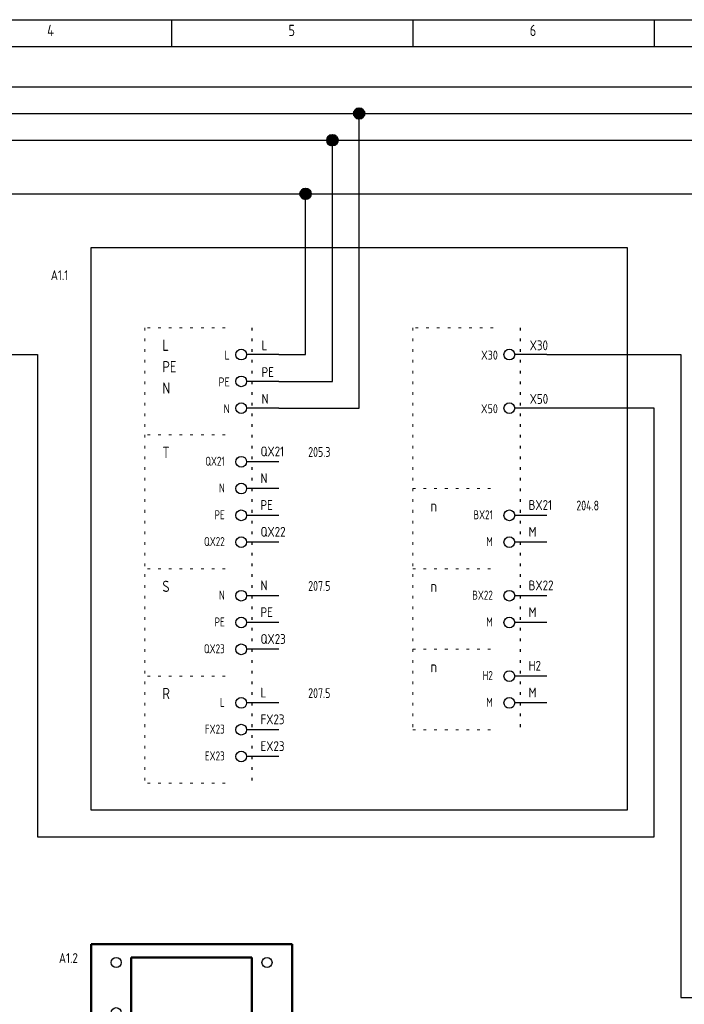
# Model space of a CAD drawing. Header units: millimetres. Extents: x 8 to 412, y 5 to 282.
# Tile 4 of 5: x 162 to 286, y 99 to 282. Entities that reach past the tile are written whole.
import ezdxf
from ezdxf.enums import TextEntityAlignment as Align

# ---------------------------------------------------------------- set-up
doc = ezdxf.new("R2010")
doc.units = ezdxf.units.MM
doc.linetypes.add('Caddy_Dot', pattern=[2, 0.5, -1.5])
doc.linetypes.add('Caddy_Solid', pattern=[0])
for name, color, linetype, lineweight in [('Caddy_1', 7, 'Caddy_Solid', 25), ('Caddy_4', 7, 'Caddy_Dot', 18), ('Caddy_5', 7, 'Caddy_Solid', 25), ('Caddy_9', 7, 'Caddy_Solid', 25)]:
    doc.layers.add(name, color=color, linetype=linetype, lineweight=lineweight)
doc.styles.add('Caddy_Vectorfont1p', font='isocp___.ttf', dxfattribs={"width": 0.9})
pattern_1 = [(28.64789, (0, 0), (-0.047942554, 0.087758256), []), (118.64789, (0, 0), (-0.087758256, -0.047942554), [])]

# ---------------------------------------------------------------- blocks, each defined once
blk = doc.blocks.new('9646912B40A1')
at = {"layer": 'Caddy_1', "color": 7, "linetype": 'Caddy_Solid', "lineweight": 25}
for p, q in [((7.5, 282.5), (412.5, 282.5)), ((190, 282.5), (190, 277.5)), ((235, 282.5), (235, 277.5)), ((280, 282.5), (280, 277.5)), ((12.5, 277.5), (407.5, 277.5))]:
    blk.add_line(p, q, dxfattribs=at)
at = {"layer": 'Caddy_1', "color": 7, "lineweight": 25, "style": 'Caddy_Vectorfont1p', "width": 0.9}
for s, p in [('4', (166.8, 279.45)), ('5', (211.8, 279.45)), ('6', (256.8, 279.45))]:
    blk.add_text(s, height=2.1, dxfattribs=at).set_placement(p)
blk = doc.blocks.new('FCA525907384')
at = {"layer": 'Caddy_1', "color": 7, "linetype": 'Caddy_Solid', "lineweight": 25}
for p, q in [((175, 240), (275, 240)), ((175, 135), (175, 240)), ((275, 240), (275, 135)), ((275, 135), (175, 135))]:
    blk.add_line(p, q, dxfattribs=at)
blk = doc.blocks.new('B4E9C408AC63')
at = {"layer": 'Caddy_9', "color": 7, "linetype": 'Caddy_Solid', "lineweight": 30}
blk.add_line((210, 200), (204, 200), dxfattribs=at)
blk.add_circle((203, 200), 1, dxfattribs=at)
blk = doc.blocks.new('C8E4163ADE48')
at = {"layer": 'Caddy_9', "color": 7, "linetype": 'Caddy_Solid', "lineweight": 30}
blk.add_line((210, 195), (204, 195), dxfattribs=at)
blk.add_circle((203, 195), 1, dxfattribs=at)
blk = doc.blocks.new('A3607C4B4C93')
at = {"layer": 'Caddy_9', "color": 7, "linetype": 'Caddy_Solid', "lineweight": 30}
blk.add_line((210, 190), (204, 190), dxfattribs=at)
blk.add_circle((203, 190), 1, dxfattribs=at)
blk = doc.blocks.new('74946BA16002')
at = {"layer": 'Caddy_9', "color": 7, "linetype": 'Caddy_Solid', "lineweight": 30}
blk.add_line((210, 185), (204, 185), dxfattribs=at)
blk.add_circle((203, 185), 1, dxfattribs=at)
blk = doc.blocks.new('85118ED1E124')
at = {"layer": 'Caddy_5'}
for name in ['B4E9C408AC63', 'C8E4163ADE48', 'A3607C4B4C93', '74946BA16002']:
    blk.add_blockref(name, (0, 0, 1), dxfattribs=at)
at = {"layer": 'Caddy_1', "color": 7, "lineweight": 30, "style": 'Caddy_Vectorfont1p', "width": 0.81}
blk.add_text('205.3', height=1.838, dxfattribs=at).set_placement((215.49, 200.91))
for s, height, p in [('QX21', 1.688, (199.92, 199.26)), ('N', 1.69, (199.92, 194.26)), ('PE', 1.688, (199.92, 189.26)), ('QX22', 1.688, (199.92, 184.26))]:
    blk.add_text(s, height=height, dxfattribs=at).set_placement(p, align=Align.RIGHT)
at = {"layer": 'Caddy_1', "color": 7, "lineweight": 25, "style": 'Caddy_Vectorfont1p', "width": 0.9}
for tag, p in [('$TAG175000_00', (206.6, 201.01)), ('$TAG175000_01', (206.6, 196.01)), ('$TAG175000_02', (206.6, 191.01)), ('$TAG175000_03', (206.6, 186.01))]:
    blk.add_attdef(tag, p, '', height=1.84, dxfattribs=at)
blk = doc.blocks.new('42C37A823719')
at = {"layer": 'Caddy_9', "color": 7, "linetype": 'Caddy_Solid', "lineweight": 30}
blk.add_line((210, 175), (204, 175), dxfattribs=at)
blk.add_circle((203, 175), 1, dxfattribs=at)
blk = doc.blocks.new('4C285BAEEBBB')
at = {"layer": 'Caddy_9', "color": 7, "linetype": 'Caddy_Solid', "lineweight": 30}
blk.add_line((210, 170), (204, 170), dxfattribs=at)
blk.add_circle((203, 170), 1, dxfattribs=at)
blk = doc.blocks.new('E4A010052940')
at = {"layer": 'Caddy_9', "color": 7, "linetype": 'Caddy_Solid', "lineweight": 30}
blk.add_line((210, 165), (204, 165), dxfattribs=at)
blk.add_circle((203, 165), 1, dxfattribs=at)
blk = doc.blocks.new('6D71A2EA456F')
at = {"layer": 'Caddy_5'}
for name in ['42C37A823719', '4C285BAEEBBB', 'E4A010052940']:
    blk.add_blockref(name, (0, 0, 1), dxfattribs=at)
at = {"layer": 'Caddy_1', "color": 7, "lineweight": 30, "style": 'Caddy_Vectorfont1p', "width": 0.81}
blk.add_text('207.5', height=1.838, dxfattribs=at).set_placement((215.49, 175.91))
for s, height, p in [('N', 1.69, (199.92, 174.26)), ('PE', 1.688, (199.92, 169.26)), ('QX23', 1.688, (199.92, 164.26))]:
    blk.add_text(s, height=height, dxfattribs=at).set_placement(p, align=Align.RIGHT)
at = {"layer": 'Caddy_1', "color": 7, "lineweight": 25, "style": 'Caddy_Vectorfont1p', "width": 0.9}
for tag, p in [('$TAG175000_00', (206.6, 176.01)), ('$TAG175000_01', (206.6, 171.01)), ('$TAG175000_02', (206.6, 166.01))]:
    blk.add_attdef(tag, p, '', height=1.84, dxfattribs=at)
blk = doc.blocks.new('FE7DB99D9953')
at = {"layer": 'Caddy_9', "color": 7, "linetype": 'Caddy_Solid', "lineweight": 30}
blk.add_line((210, 155), (204, 155), dxfattribs=at)
blk.add_circle((203, 155), 1, dxfattribs=at)
blk = doc.blocks.new('79B8F1BBFB3E')
at = {"layer": 'Caddy_9', "color": 7, "linetype": 'Caddy_Solid', "lineweight": 30}
blk.add_line((210, 150), (204, 150), dxfattribs=at)
blk.add_circle((203, 150), 1, dxfattribs=at)
blk = doc.blocks.new('7CD0AAD5A145')
at = {"layer": 'Caddy_5'}
for name in ['FE7DB99D9953', '79B8F1BBFB3E']:
    blk.add_blockref(name, (0, 0, 1), dxfattribs=at)
at = {"layer": 'Caddy_1', "color": 7, "lineweight": 30, "style": 'Caddy_Vectorfont1p', "width": 0.81}
blk.add_text('207.5', height=1.838, dxfattribs=at).set_placement((215.49, 155.91))
for s, height, p in [('L', 1.69, (199.92, 154.26)), ('FX23', 1.688, (199.92, 149.26))]:
    blk.add_text(s, height=height, dxfattribs=at).set_placement(p, align=Align.RIGHT)
at = {"layer": 'Caddy_1', "color": 7, "lineweight": 25, "style": 'Caddy_Vectorfont1p', "width": 0.9}
for tag, p in [('$TAG175000_00', (206.6, 156.01)), ('$TAG175000_01', (206.6, 151.01))]:
    blk.add_attdef(tag, p, '', height=1.84, dxfattribs=at)
blk = doc.blocks.new('D563D022CCF2')
at = {"layer": 'Caddy_9', "color": 7, "linetype": 'Caddy_Solid', "lineweight": 30}
blk.add_line((210, 145), (204, 145), dxfattribs=at)
blk.add_circle((203, 145), 1, dxfattribs=at)
blk = doc.blocks.new('89A0E075FE05')
at = {"layer": 'Caddy_5'}
blk.add_blockref('D563D022CCF2', (0, 0, 1), dxfattribs=at)
at = {"layer": 'Caddy_1', "color": 7, "lineweight": 30, "style": 'Caddy_Vectorfont1p', "width": 0.81}
blk.add_text('EX23', height=1.688, dxfattribs=at).set_placement((199.92, 144.26), align=Align.RIGHT)
at = {"layer": 'Caddy_1', "color": 7, "lineweight": 25, "style": 'Caddy_Vectorfont1p', "width": 0.9}
blk.add_attdef('$TAG175000_00', (206.6, 146.01), '', height=1.84, dxfattribs=at)
blk = doc.blocks.new('2FD907B730B0')
at = {"layer": 'Caddy_9', "color": 7, "linetype": 'Caddy_Solid', "lineweight": 30}
blk.add_line((260, 190), (254, 190), dxfattribs=at)
blk.add_circle((253, 190), 1, dxfattribs=at)
blk = doc.blocks.new('5B2CED3704D7')
at = {"layer": 'Caddy_9', "color": 7, "linetype": 'Caddy_Solid', "lineweight": 30}
blk.add_line((260, 185), (254, 185), dxfattribs=at)
blk.add_circle((253, 185), 1, dxfattribs=at)
blk = doc.blocks.new('AE6FE45D4D05')
at = {"layer": 'Caddy_5'}
for name in ['2FD907B730B0', '5B2CED3704D7']:
    blk.add_blockref(name, (0, 0, 1), dxfattribs=at)
at = {"layer": 'Caddy_1', "color": 7, "lineweight": 30, "style": 'Caddy_Vectorfont1p', "width": 0.81}
blk.add_text('204.8', height=1.838, dxfattribs=at).set_placement((265.49, 190.91))
for s, height, p in [('BX21', 1.688, (249.92, 189.26)), ('M', 1.69, (249.92, 184.26))]:
    blk.add_text(s, height=height, dxfattribs=at).set_placement(p, align=Align.RIGHT)
at = {"layer": 'Caddy_1', "color": 7, "lineweight": 25, "style": 'Caddy_Vectorfont1p', "width": 0.9}
for tag, p in [('$TAG175000_00', (256.6, 191.01)), ('$TAG175000_01', (256.6, 186.01))]:
    blk.add_attdef(tag, p, '', height=1.84, dxfattribs=at)
blk = doc.blocks.new('F2335F063401')
at = {"layer": 'Caddy_9', "color": 7, "linetype": 'Caddy_Solid', "lineweight": 30}
blk.add_line((260, 175), (254, 175), dxfattribs=at)
blk.add_circle((253, 175), 1, dxfattribs=at)
blk = doc.blocks.new('2516D815CFCB')
at = {"layer": 'Caddy_9', "color": 7, "linetype": 'Caddy_Solid', "lineweight": 30}
blk.add_line((260, 170), (254, 170), dxfattribs=at)
blk.add_circle((253, 170), 1, dxfattribs=at)
blk = doc.blocks.new('79737C95465D')
at = {"layer": 'Caddy_5'}
for name in ['F2335F063401', '2516D815CFCB']:
    blk.add_blockref(name, (0, 0, 1), dxfattribs=at)
at = {"layer": 'Caddy_1', "color": 7, "lineweight": 30, "style": 'Caddy_Vectorfont1p', "width": 0.81}
for s, height, p in [('BX22', 1.688, (249.92, 174.26)), ('M', 1.69, (249.92, 169.26))]:
    blk.add_text(s, height=height, dxfattribs=at).set_placement(p, align=Align.RIGHT)
at = {"layer": 'Caddy_1', "color": 7, "lineweight": 25, "style": 'Caddy_Vectorfont1p', "width": 0.9}
for tag, p in [('$TAG175000_00', (256.6, 176.01)), ('$TAG175000_01', (256.6, 171.01))]:
    blk.add_attdef(tag, p, '', height=1.84, dxfattribs=at)
blk = doc.blocks.new('37E0177324DE')
at = {"layer": 'Caddy_9', "color": 7, "linetype": 'Caddy_Solid', "lineweight": 30}
blk.add_line((260, 160), (254, 160), dxfattribs=at)
blk.add_circle((253, 160), 1, dxfattribs=at)
blk = doc.blocks.new('68EAEF2FABE6')
at = {"layer": 'Caddy_9', "color": 7, "linetype": 'Caddy_Solid', "lineweight": 30}
blk.add_line((260, 155), (254, 155), dxfattribs=at)
blk.add_circle((253, 155), 1, dxfattribs=at)
blk = doc.blocks.new('51EFA0D900F5')
at = {"layer": 'Caddy_5'}
for name in ['37E0177324DE', '68EAEF2FABE6']:
    blk.add_blockref(name, (0, 0, 1), dxfattribs=at)
at = {"layer": 'Caddy_1', "color": 7, "lineweight": 30, "style": 'Caddy_Vectorfont1p', "width": 0.81}
for s, height, p in [('H2', 1.688, (249.92, 159.26)), ('M', 1.69, (249.92, 154.26))]:
    blk.add_text(s, height=height, dxfattribs=at).set_placement(p, align=Align.RIGHT)
at = {"layer": 'Caddy_1', "color": 7, "lineweight": 25, "style": 'Caddy_Vectorfont1p', "width": 0.9}
for tag, p in [('$TAG175000_00', (256.6, 161.01)), ('$TAG175000_01', (256.6, 156.01))]:
    blk.add_attdef(tag, p, '', height=1.84, dxfattribs=at)
blk = doc.blocks.new('919DABB7A1E4')
at = {"layer": 'Caddy_1', "color": 7, "linetype": 'Caddy_Dot', "lineweight": 25}
for p, q in [((205, 225), (205, 140)), ((255, 225), (255, 150))]:
    blk.add_line(p, q, dxfattribs=at)
at = {"layer": 'Caddy_1', "color": 7, "linetype": 'Caddy_Solid', "lineweight": 25}
for p, q in [((210, 220), (204, 220)), ((260, 220), (254, 220)), ((210, 215), (204, 215)), ((210, 210), (204, 210)), ((260, 210), (254, 210))]:
    blk.add_line(p, q, dxfattribs=at)
for centre in [(203, 220), (253, 220), (203, 215), (203, 210), (253, 210)]:
    blk.add_circle(centre, 1, dxfattribs=at)
at = {"layer": 'Caddy_4', "color": 7, "linetype": 'Caddy_Dot', "lineweight": 18}
for p, q in [((200, 225), (185, 225)), ((185, 225), (185, 140)), ((250, 225), (235, 225)), ((235, 225), (235, 150)), ((200, 205), (185, 205)), ((235, 195), (250, 195)), ((200, 180), (185, 180)), ((235, 180), (250, 180)), ((235, 165), (250, 165)), ((200, 160), (185, 160)), ((235, 150), (250, 150)), ((200, 140), (185, 140))]:
    blk.add_line(p, q, dxfattribs=at)
at = {"layer": 'Caddy_1'}
blk.add_blockref('FCA525907384', (0, 0, 1), dxfattribs=at)
ref = blk.add_blockref('85118ED1E124', (0, 0, 1), dxfattribs=at)
ref.add_attrib('$TAG175000_00', 'QX21', (206.6, 201.01), dxfattribs={"color": 7, "lineweight": 25, "height": 1.838, "style": 'Caddy_Vectorfont1p', "width": 0.9})
ref.add_attrib('$TAG175000_01', 'N', (206.6, 196.01), dxfattribs={"color": 7, "lineweight": 25, "height": 1.84, "style": 'Caddy_Vectorfont1p', "width": 0.9})
ref.add_attrib('$TAG175000_02', 'PE', (206.6, 191.01), dxfattribs={"color": 7, "lineweight": 25, "height": 1.838, "style": 'Caddy_Vectorfont1p', "width": 0.9})
ref.add_attrib('$TAG175000_03', 'QX22', (206.6, 186.01), dxfattribs={"color": 7, "lineweight": 25, "height": 1.838, "style": 'Caddy_Vectorfont1p', "width": 0.9})
ref = blk.add_blockref('AE6FE45D4D05', (0, 0, 1), dxfattribs=at)
ref.add_attrib('$TAG175000_00', 'BX21', (256.6, 191.01), dxfattribs={"color": 7, "lineweight": 25, "height": 1.838, "style": 'Caddy_Vectorfont1p', "width": 0.9})
ref.add_attrib('$TAG175000_01', 'M', (256.6, 186.01), dxfattribs={"color": 7, "lineweight": 25, "height": 1.84, "style": 'Caddy_Vectorfont1p', "width": 0.9})
ref = blk.add_blockref('6D71A2EA456F', (0, 0, 1), dxfattribs=at)
ref.add_attrib('$TAG175000_00', 'N', (206.6, 176.01), dxfattribs={"color": 7, "lineweight": 25, "height": 1.84, "style": 'Caddy_Vectorfont1p', "width": 0.9})
ref.add_attrib('$TAG175000_01', 'PE', (206.6, 171.01), dxfattribs={"color": 7, "lineweight": 25, "height": 1.838, "style": 'Caddy_Vectorfont1p', "width": 0.9})
ref.add_attrib('$TAG175000_02', 'QX23', (206.6, 166.01), dxfattribs={"color": 7, "lineweight": 25, "height": 1.838, "style": 'Caddy_Vectorfont1p', "width": 0.9})
ref = blk.add_blockref('79737C95465D', (0, 0, 1), dxfattribs=at)
ref.add_attrib('$TAG175000_00', 'BX22', (256.6, 176.01), dxfattribs={"color": 7, "lineweight": 25, "height": 1.838, "style": 'Caddy_Vectorfont1p', "width": 0.9})
ref.add_attrib('$TAG175000_01', 'M', (256.6, 171.01), dxfattribs={"color": 7, "lineweight": 25, "height": 1.84, "style": 'Caddy_Vectorfont1p', "width": 0.9})
ref = blk.add_blockref('51EFA0D900F5', (0, 0, 1), dxfattribs=at)
ref.add_attrib('$TAG175000_00', 'H2', (256.6, 161.01), dxfattribs={"color": 7, "lineweight": 25, "height": 1.838, "style": 'Caddy_Vectorfont1p', "width": 0.9})
ref.add_attrib('$TAG175000_01', 'M', (256.6, 156.01), dxfattribs={"color": 7, "lineweight": 25, "height": 1.84, "style": 'Caddy_Vectorfont1p', "width": 0.9})
ref = blk.add_blockref('7CD0AAD5A145', (0, 0, 1), dxfattribs=at)
ref.add_attrib('$TAG175000_00', 'L', (206.6, 156.01), dxfattribs={"color": 7, "lineweight": 25, "height": 1.84, "style": 'Caddy_Vectorfont1p', "width": 0.9})
ref.add_attrib('$TAG175000_01', 'FX23', (206.6, 151.01), dxfattribs={"color": 7, "lineweight": 25, "height": 1.838, "style": 'Caddy_Vectorfont1p', "width": 0.9})
ref = blk.add_blockref('89A0E075FE05', (0, 0, 1), dxfattribs=at)
ref.add_attrib('$TAG175000_00', 'EX23', (206.6, 146.01), dxfattribs={"color": 7, "lineweight": 25, "height": 1.838, "style": 'Caddy_Vectorfont1p', "width": 0.9})
at = {"layer": 'Caddy_1', "color": 7, "lineweight": 25, "style": 'Caddy_Vectorfont1p', "width": 0.9}
for s, p in [('L', (188.3, 220.7)), ('PE', (188.3, 216.7)), ('N', (188.3, 212.7)), ('T', (188.3, 200.7)), ('n', (238.3, 190.7)), ('S', (188.3, 175.7)), ('n', (238.3, 175.7)), ('n', (238.3, 160.7)), ('R', (188.3, 155.7))]:
    blk.add_text(s, height=2.1, dxfattribs=at).set_placement(p)
for s, height, p in [('L', 1.69, (200.86, 219.06)), ('X30', 1.685, (250.86, 219.06)), ('PE', 1.685, (200.86, 214.06)), ('N', 1.69, (200.86, 209.06)), ('X50', 1.685, (250.86, 209.06))]:
    blk.add_text(s, height=height, dxfattribs=at).set_placement(p, align=Align.RIGHT)
blk.add_attdef('$TAG160010', text='', height=1.84, dxfattribs=at).set_placement((170.75, 233.91), align=Align.RIGHT)
for tag, p in [('$TAG175000_00', (206.8, 220.81)), ('$TAG175000_03', (256.8, 220.81)), ('$TAG175000_01', (206.8, 215.81)), ('$TAG175000_02', (206.8, 210.81)), ('$TAG175000_04', (256.8, 210.81))]:
    blk.add_attdef(tag, p, '', height=1.84, dxfattribs=at)
blk = doc.blocks.new('E1B37C5194CD')
at = {"layer": 'Caddy_1', "color": 7, "linetype": 'Caddy_Solid', "lineweight": 50}
for p, q in [((205, 107.5), (182.5, 107.5)), ((182.5, 107.5), (182.5, 96.25)), ((205, 96.25), (205, 107.5)), ((182.5, 96.25), (205, 96.25))]:
    blk.add_line(p, q, dxfattribs=at)
blk = doc.blocks.new('E0909002F8C4')
at = {"layer": 'Caddy_1', "color": 7, "linetype": 'Caddy_Solid', "lineweight": 50}
for p, q in [((175, 110), (212.5, 110)), ((175, 85), (175, 110)), ((212.5, 110), (212.5, 85)), ((212.5, 85), (175, 85))]:
    blk.add_line(p, q, dxfattribs=at)
blk = doc.blocks.new('8C3F3CC587A9')
at = {"layer": 'Caddy_1', "color": 7, "linetype": 'Caddy_Solid', "lineweight": 25}
for p, q in [((184.38, 90.62), (175, 90.62)), ((189.06, 91.56), (189.06, 89.69)), ((198.44, 91.56), (198.44, 89.69)), ((212.5, 90.62), (203.12, 90.62))]:
    blk.add_line(p, q, dxfattribs=at)
for centre, radius in [((179.69, 106.56), 0.938), ((207.81, 106.56), 0.938), ((179.69, 97.19), 0.938), ((193.75, 90.62), 3.75), ((193.75, 90.62), 2.81), ((181.56, 87.81), 0.938), ((185.31, 87.81), 0.938), ((202.19, 87.81), 0.938), ((205.94, 87.81), 0.938)]:
    blk.add_circle(centre, radius, dxfattribs=at)
for centre, major_axis, ratio, start_param, end_param in [((184.38, 87.81), (2.81, 0), 1, 0.487605, 1.570796), ((189.06, 90.62), (1.88, 0), 0.5, 1.570796, 4.712389), ((198.44, 90.62), (1.88, 0), 0.5, 4.712389, 7.853982), ((203.12, 87.81), (2.81, 0), 1, 1.570796, 2.654), ((193.75, 91), (7.5, 0), 0.625, 3.570371, 5.854407)]:
    blk.add_ellipse(centre, major_axis=major_axis, ratio=ratio, start_param=start_param, end_param=end_param, dxfattribs=at)
at = {"layer": 'Caddy_1'}
for name in ['E0909002F8C4', 'E1B37C5194CD']:
    blk.add_blockref(name, (0, 0, 1), dxfattribs=at)
at = {"layer": 'Caddy_1', "color": 7, "lineweight": 25, "style": 'Caddy_Vectorfont1p', "width": 0.9}
blk.add_attdef('$TAG160010', text='', height=1.84, dxfattribs=at).set_placement((172.53, 106.46), align=Align.RIGHT)

msp = doc.modelspace()

# ---------------------------------------------------------------- hatches: boundary and pattern name
at = {"layer": 'Caddy_1', "true_color": 0x00aeee}
h = msp.add_hatch(dxfattribs=at)
h.set_pattern_fill('_USER', color=140, scale=0.1, angle=28.6479, style=0, double=1, pattern_type=0)
h.set_pattern_definition(pattern_1)
edge = h.paths.add_edge_path(flags=0)
edge.add_arc((225, 265), 1, 0, 360)
at = {"layer": 'Caddy_1', "true_color": 0x00ff00}
h = msp.add_hatch(dxfattribs=at)
h.set_pattern_fill('_USER', color=3, scale=0.1, angle=28.6479, style=0, double=1, pattern_type=0)
h.set_pattern_definition(pattern_1)
edge = h.paths.add_edge_path(flags=0)
edge.add_arc((220, 260), 1, 0, 360)
at = {"layer": 'Caddy_1'}
h = msp.add_hatch(dxfattribs=at)
h.set_pattern_fill('_USER', scale=0.1, angle=28.6479, style=0, double=1, pattern_type=0)
h.set_pattern_definition(pattern_1)
edge = h.paths.add_edge_path(flags=0)
edge.add_arc((215, 250), 1, 0, 360)

# ---------------------------------------------------------------- linework, layer by layer
at = {"layer": 'Caddy_1', "color": 7, "linetype": 'Caddy_Solid', "lineweight": 25}
for p, q in [((35, 270), (395, 270)), ((225, 210), (225, 265)), ((220, 215), (220, 260)), ((95, 250), (215, 250)), ((215, 220), (215, 250)), ((215, 250), (335, 250)), ((140, 220), (165, 220)), ((165, 220), (165, 130)), ((210, 220), (215, 220)), ((260, 220), (285, 220)), ((285, 220), (285, 100)), ((210, 215), (220, 215)), ((210, 210), (225, 210)), ((280, 210), (260, 210)), ((280, 130), (280, 210)), ((165, 130), (280, 130)), ((285, 100), (400, 100))]:
    msp.add_line(p, q, dxfattribs=at)
at = {"layer": 'Caddy_1', "color": 140, "linetype": 'Caddy_Solid', "lineweight": 25, "true_color": 0x00aeee}
for p, q in [((105, 265), (225, 265)), ((225, 265), (345, 265))]:
    msp.add_line(p, q, dxfattribs=at)
at = {"layer": 'Caddy_1', "color": 3, "linetype": 'Caddy_Solid', "lineweight": 25, "true_color": 0x00ff00}
for p, q in [((100, 260), (220, 260)), ((220, 260), (340, 260))]:
    msp.add_line(p, q, dxfattribs=at)
at = {"layer": 'Caddy_1', "color": 140, "lineweight": 40, "true_color": 0x00aeee}
msp.add_circle((225, 265), 1, dxfattribs=at)
at = {"layer": 'Caddy_1', "color": 3, "lineweight": 40, "true_color": 0x00ff00}
msp.add_circle((220, 260), 1, dxfattribs=at)
at = {"layer": 'Caddy_1', "color": 7, "lineweight": 40}
msp.add_circle((215, 250), 1, dxfattribs=at)

# ---------------------------------------------------------------- block references
at = {"layer": 'Caddy_1'}
msp.add_blockref('9646912B40A1', (0, 0, 1), dxfattribs=at)
ref = msp.add_blockref('919DABB7A1E4', (0, 0, 1), dxfattribs=at)
ref.add_attrib('$TAG160010', 'A1.1', dxfattribs={"color": 7, "lineweight": 25, "height": 1.838, "style": 'Caddy_Vectorfont1p', "width": 0.9}).set_placement((170.75, 233.91), align=Align.RIGHT)
ref.add_attrib('$TAG175000_00', 'L', (206.8, 220.81), dxfattribs={"color": 7, "lineweight": 25, "height": 1.84, "style": 'Caddy_Vectorfont1p', "width": 0.9})
ref.add_attrib('$TAG175000_01', 'PE', (206.8, 215.81), dxfattribs={"color": 7, "lineweight": 25, "height": 1.838, "style": 'Caddy_Vectorfont1p', "width": 0.9})
ref.add_attrib('$TAG175000_02', 'N', (206.8, 210.81), dxfattribs={"color": 7, "lineweight": 25, "height": 1.84, "style": 'Caddy_Vectorfont1p', "width": 0.9})
ref.add_attrib('$TAG175000_03', 'X30', (256.8, 220.81), dxfattribs={"color": 7, "lineweight": 25, "height": 1.838, "style": 'Caddy_Vectorfont1p', "width": 0.9})
ref.add_attrib('$TAG175000_04', 'X50', (256.8, 210.81), dxfattribs={"color": 7, "lineweight": 25, "height": 1.838, "style": 'Caddy_Vectorfont1p', "width": 0.9})
ref = msp.add_blockref('8C3F3CC587A9', (0, 0, 1), dxfattribs=at)
ref.add_attrib('$TAG160010', 'A1.2', dxfattribs={"color": 7, "lineweight": 25, "height": 1.838, "style": 'Caddy_Vectorfont1p', "width": 0.9}).set_placement((172.53, 106.46), align=Align.RIGHT)

doc.saveas('drawing.dxf')
